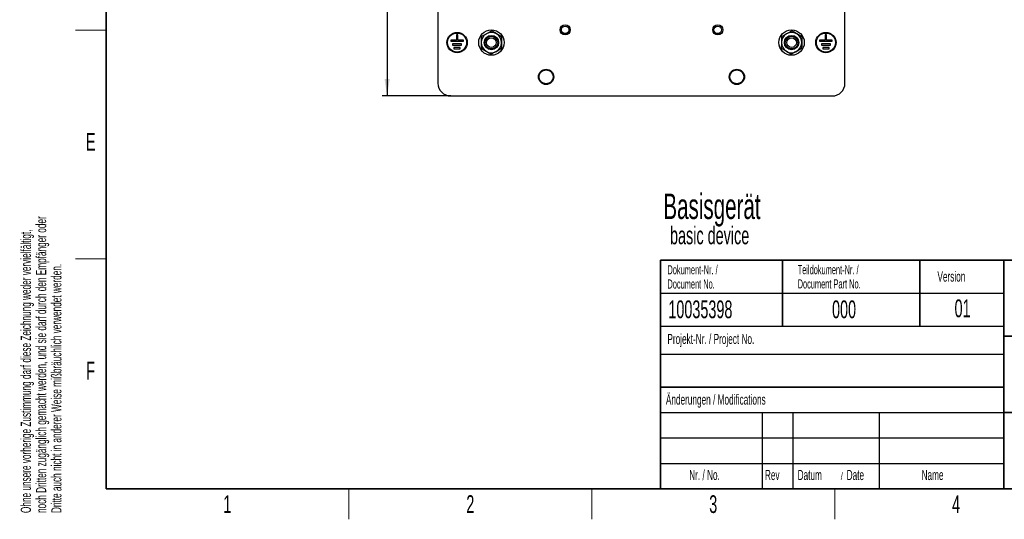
# Model space of a CAD drawing. Header units: millimetres. Extents: x 5 to 418, y 2 to 292.
# Tile 1 of 36: x 9 to 203, y 6 to 104. Entities that reach past the tile are written whole.
import ezdxf

# ---------------------------------------------------------------- set-up
doc = ezdxf.new("R2010")
doc.units = ezdxf.units.MM
doc.layers.add('SLD-0', color=7, linetype='Continuous')
doc.styles.add('SLDTEXTSTYLE0', font='TXT', dxfattribs={"width": 0.605})
doc.dimstyles.new('SLDDIMSTYLE0', dxfattribs={"dimtxt": 3.5, "dimasz": 3.302, "dimexe": 0, "dimexo": 0.0625, "dimgap": 0.875, "dimtad": 1, "dimlfac": 2, "dimrnd": 1e-09, "dimzin": 12, "dimdsep": 46, "dimtxsty": 'SLDTEXTSTYLE0', "dimsah": 1, "dimcen": 0.09, "dimadec": 0, "dimazin": 3, "dimtfac": 1, "dimtofl": 0, "dimtmove": 0, "dimatfit": 3, "dimfxl": 1, "dimfrac": 2, "dimtolj": 1, "dimtzin": 12, "dimarcsym": 0})

# ---------------------------------------------------------------- blocks, each defined once
blk = doc.blocks.new('SW_NOTE_0')
at = {"layer": 'SLD-0', "color": 0, "attachment_point": 1, "style": 'SLDTEXTSTYLE0'}
for s, insert, char_height in [('Basisgerät', (0, 6.45), 5), ('basic device', (1.31, -0.02), 3.5)]:
    blk.add_mtext(s, dxfattribs=dict(at, insert=insert, char_height=char_height))
blk = doc.blocks.new('SW_NOTE_0_2')
at = {"layer": 'SLD-0', "color": 0, "char_height": 2, "attachment_point": 1, "rotation": 90, "style": 'SLDTEXTSTYLE0'}
for s, insert in [('noch Dritten zugänglich gemacht werden, und sie darf durch den Empfänger oder', (0.42, 0)), ('Ohne unsere vorherige Zustimmung darf diese Zeichnung weder vervielfältigt,', (-2.58, 0)), ('Dritte auch nicht in anderer Weise mißbräuchlich verwendet werden.', (3.42, 0))]:
    blk.add_mtext(s, dxfattribs=dict(at, insert=insert))
blk = doc.blocks.new('SW_NOTE_0_3')
at = {"layer": 'SLD-0', "color": 0, "attachment_point": 1, "style": 'SLDTEXTSTYLE0'}
for s, insert, char_height in [('Datum', (0, 2.58), 2), ('/', (8.48, 2.08), 1.5), ('Date', (9.64, 2.58), 2)]:
    blk.add_mtext(s, dxfattribs=dict(at, insert=insert, char_height=char_height))
blk = doc.blocks.new('SW_NOTE_0_5')
at = {"layer": 'SLD-0', "color": 0, "char_height": 1.8, "attachment_point": 1, "style": 'SLDTEXTSTYLE0'}
for s, insert in [('Teildokument-Nr. /', (0, 2.32)), ('Document Part No.', (0, -0.48))]:
    blk.add_mtext(s, dxfattribs=dict(at, insert=insert))
blk = doc.blocks.new('SW_NOTE_0_6')
at = {"layer": 'SLD-0', "color": 0, "char_height": 1.8, "attachment_point": 1, "style": 'SLDTEXTSTYLE0'}
for s, insert in [('Dokument-Nr. /', (0, 2.32)), ('Document No.', (0, -0.48))]:
    blk.add_mtext(s, dxfattribs=dict(at, insert=insert))
blk = doc.blocks.new('_D_1')
at = {"layer": 'SLD-0'}
for p, q in [((93.75, 249.28), (80.25, 249.28)), ((81.25, 249.28), (81.25, 89.28)), ((93.75, 89.28), (80.25, 89.28))]:
    blk.add_line(p, q, dxfattribs=at)
for points in [[(81.25, 249.28), (80.74, 245.98), (81.76, 245.98)], [(81.25, 89.28), (81.76, 92.58), (80.74, 92.58)]]:
    blk.add_solid(points, dxfattribs=at)
at = {"layer": 'SLD-0', "insert": (76.74, 165.27), "char_height": 3.5, "attachment_point": 1, "rotation": 90, "style": 'SLDTEXTSTYLE0'}
blk.add_mtext('320', dxfattribs=at)

msp = doc.modelspace()

# ---------------------------------------------------------------- linework, layer by layer
at = {"color": 7, "linetype": 'Continuous', "lineweight": 25}
for p, q in [((91.2511, 246.7805), (91.2511, 91.7805)), ((171.2511, 91.7805), (171.2511, 246.7805)), ((94.8761, 101.2805), (94.8761, 100.2805)), ((95.1261, 101.2805), (94.8761, 101.2805)), ((95.1261, 100.2805), (95.1261, 101.2805)), ((99.7674, 100.9629), (100.7753, 101.5263)), ((103.767, 100.9073), (102.7751, 101.4985)), ((158.7674, 100.9629), (159.7753, 101.5263)), ((162.767, 100.9073), (161.7751, 101.4985)), ((167.6261, 101.2805), (167.3761, 101.2805)), ((167.3761, 101.2805), (167.3761, 100.2805)), ((167.6261, 100.2805), (167.6261, 101.2805)), ((94.8761, 100.2805), (93.7511, 100.2805)), ((93.7511, 100.2805), (93.7511, 100.0305)), ((93.7511, 100.0305), (96.2511, 100.0305)), ((95.8761, 99.5305), (94.1261, 99.5305)), ((94.1261, 99.5305), (94.1261, 99.2805)), ((94.1261, 99.2805), (95.8761, 99.2805)), ((95.6261, 98.7805), (94.3761, 98.7805)), ((94.3761, 98.7805), (94.3761, 98.5305)), ((96.2511, 100.2805), (95.1261, 100.2805)), ((95.6261, 98.5305), (95.6261, 98.7805)), ((95.8761, 99.2805), (95.8761, 99.5305)), ((96.2511, 100.0305), (96.2511, 100.2805)), ((167.3761, 100.2805), (166.2511, 100.2805)), ((166.2511, 100.2805), (166.2511, 100.0305)), ((166.2511, 100.0305), (168.7511, 100.0305)), ((168.3761, 99.5305), (166.6261, 99.5305)), ((166.6261, 99.5305), (166.6261, 99.2805)), ((166.6261, 99.2805), (168.3761, 99.2805)), ((168.1261, 98.7805), (166.8761, 98.7805)), ((166.8761, 98.7805), (166.8761, 98.5305)), ((168.7511, 100.2805), (167.6261, 100.2805)), ((168.1261, 98.5305), (168.1261, 98.7805)), ((168.3761, 99.2805), (168.3761, 99.5305)), ((168.7511, 100.0305), (168.7511, 100.2805)), ((94.3761, 98.5305), (95.6261, 98.5305)), ((99.7353, 98.6537), (100.7272, 98.0625)), ((103.7349, 98.5981), (102.727, 98.0347)), ((158.7353, 98.6537), (159.7272, 98.0625)), ((162.7349, 98.5981), (161.727, 98.0347)), ((166.8761, 98.5305), (168.1261, 98.5305)), ((93.7511, 89.2805), (168.7511, 89.2805))]:
    msp.add_line(p, q, dxfattribs=at)
for centre, radius in [((116.2511, 102.2805), 1), ((116.2511, 102.2805), 0.75), ((146.2511, 102.2805), 1), ((146.2511, 102.2805), 0.75), ((95.0011, 99.7805), 2), ((95.0011, 99.7805), 1.875), ((101.7511, 99.7805), 2.5), ((101.7511, 99.7805), 1.4085), ((101.7511, 99.7805), 1.25), ((101.7511, 99.7805), 0.95), ((160.7511, 99.7805), 2.5), ((160.7511, 99.7805), 1.4085), ((160.7511, 99.7805), 1.25), ((160.7511, 99.7805), 0.95), ((167.5011, 99.7805), 2), ((167.5011, 99.7805), 1.875), ((112.5011, 93.0305), 1.5), ((112.5011, 93.0305), 1.375), ((150.0011, 93.0305), 1.5), ((150.0011, 93.0305), 1.375)]:
    msp.add_circle(centre, radius, dxfattribs=at)
for centre, radius, start, end in [((101.7511, 99.7805), 2, 119.203737, 179.203737), ((101.7511, 99.7805), 2, 59.203737, 119.203737), ((101.7511, 99.7805), 2, 359.203737, 59.203737), ((160.7511, 99.7805), 2, 119.203737, 179.203737), ((160.7511, 99.7805), 2, 59.203737, 119.203737), ((160.7511, 99.7805), 2, 359.203737, 59.203737), ((101.7511, 99.7805), 2, 179.203737, 239.203737), ((101.7511, 99.7805), 2, 299.203737, 359.203737), ((160.7511, 99.7805), 2, 179.203737, 239.203737), ((160.7511, 99.7805), 2, 299.203737, 359.203737), ((101.7511, 99.7805), 2, 239.203737, 299.203737), ((160.7511, 99.7805), 2, 239.203737, 299.203737), ((93.7511, 91.7805), 2.5, 180, 270), ((168.7511, 91.7805), 2.5, 270, 0)]:
    msp.add_arc(centre, radius, start, end, dxfattribs=at)
for points, knots in [([(99.7674, 100.9629), (99.7662, 100.8775), (99.761, 100.5014), (99.7555, 100.1105), (99.7513, 99.8083)], [0, 0, 0, 0, 0.22690251, 1, 1, 1, 1]), ([(100.7753, 101.5263), (100.7992, 101.5396), (101.1396, 101.7299), (101.4731, 101.9163), (101.7832, 102.0897)], [0, 0, 0, 0, 0.07018493, 1, 1, 1, 1]), ([(102.7751, 101.4985), (102.7516, 101.5125), (102.4167, 101.7121), (102.0884, 101.9078), (101.7832, 102.0897)], [0, 0, 0, 0, 0.07018522, 1, 1, 1, 1]), ([(103.767, 100.9073), (103.7658, 100.8219), (103.7606, 100.4459), (103.7552, 100.0549), (103.751, 99.7527)], [0, 0, 0, 0, 0.22690232, 1, 1, 1, 1]), ([(158.7674, 100.9629), (158.7662, 100.8775), (158.761, 100.5014), (158.7555, 100.1105), (158.7513, 99.8083)], [0, 0, 0, 0, 0.22690251, 1, 1, 1, 1]), ([(159.7753, 101.5263), (159.7992, 101.5396), (160.1396, 101.7299), (160.4731, 101.9163), (160.7832, 102.0897)], [0, 0, 0, 0, 0.07018622, 1, 1, 1, 1]), ([(161.7751, 101.4985), (161.7516, 101.5125), (161.4167, 101.7121), (161.0884, 101.9078), (160.7832, 102.0897)], [0, 0, 0, 0, 0.07018522, 1, 1, 1, 1]), ([(162.767, 100.9073), (162.7658, 100.8219), (162.7606, 100.4459), (162.7552, 100.0549), (162.751, 99.7527)], [0, 0, 0, 0, 0.22690231, 1, 1, 1, 1]), ([(99.7513, 99.8083), (99.75, 99.7128), (99.7446, 99.3221), (99.7393, 98.9414), (99.7353, 98.6537)], [0, 0, 0, 0, 0.24436581, 1, 1, 1, 1]), ([(103.751, 99.7527), (103.7496, 99.6572), (103.7442, 99.2665), (103.7389, 98.8858), (103.7349, 98.5981)], [0, 0, 0, 0, 0.24436586, 1, 1, 1, 1]), ([(158.7513, 99.8083), (158.75, 99.7128), (158.7446, 99.3221), (158.7393, 98.9414), (158.7353, 98.6537)], [0, 0, 0, 0, 0.24436584, 1, 1, 1, 1]), ([(162.751, 99.7527), (162.7496, 99.6572), (162.7442, 99.2665), (162.7389, 98.8858), (162.7349, 98.5981)], [0, 0, 0, 0, 0.24436583, 1, 1, 1, 1]), ([(100.7272, 98.0625), (100.7507, 98.0485), (101.0856, 97.8488), (101.4139, 97.6532), (101.7191, 97.4713)], [0, 0, 0, 0, 0.07018522, 1, 1, 1, 1]), ([(102.727, 98.0347), (102.7031, 98.0213), (102.3627, 97.8311), (102.0292, 97.6447), (101.7191, 97.4713)], [0, 0, 0, 0, 0.07018627, 1, 1, 1, 1]), ([(159.7272, 98.0625), (159.7507, 98.0485), (160.0856, 97.8488), (160.4139, 97.6532), (160.7191, 97.4713)], [0, 0, 0, 0, 0.07018522, 1, 1, 1, 1]), ([(161.727, 98.0347), (161.7031, 98.0213), (161.3627, 97.8311), (161.0292, 97.6447), (160.7191, 97.4713)], [0, 0, 0, 0, 0.07018498, 1, 1, 1, 1])]:
    msp.add_open_spline(points, degree=3, knots=knots, dxfattribs=at)
at = {"layer": 'SLD-0', "lineweight": 35}
for p, q in [((26, 282.5), (26, 12)), ((135, 57), (408, 57)), ((135, 57), (135, 12)), ((159, 57), (159, 44)), ((186, 57), (186, 44)), ((202.5, 57), (202.5, 12)), ((202.5, 42), (259, 42)), ((135, 32), (202.5, 32)), ((202.5, 27), (259, 27)), ((26, 12), (408, 12)), ((135, 12), (408, 12))]:
    msp.add_line(p, q, dxfattribs=at)
at = {"layer": 'SLD-0', "lineweight": 18}
for p, q in [((20, 102.25), (26, 102.25)), ((20, 57.25), (26, 57.25)), ((73.75, 6), (73.75, 12)), ((121.5, 6), (121.5, 12)), ((169.25, 6), (169.25, 12))]:
    msp.add_line(p, q, dxfattribs=at)
at = {"layer": 'SLD-0'}
for p, q in [((135, 50.5), (202.5, 50.5)), ((135, 38.5), (202.5, 38.5)), ((135, 27), (202.5, 27)), ((155, 27), (155, 12)), ((161, 27), (161, 12)), ((178, 27), (178, 12)), ((135, 22), (202.5, 22)), ((135, 17), (202.5, 17))]:
    msp.add_line(p, q, dxfattribs=at)
at = {"layer": 'SLD-0', "lineweight": 25}
msp.add_line((135, 44), (202.5, 44), dxfattribs=at)

# ---------------------------------------------------------------- block references
at = {"layer": 'SLD-0'}
for name, p in [('SW_NOTE_0_2', (11.808, 7.2381)), ('SW_NOTE_0', (135.5498, 63.6225)), ('SW_NOTE_0_6', (136.354, 53.6688)), ('SW_NOTE_0_5', (161.9554, 53.687)), ('SW_NOTE_0_3', (161.9462, 13.1463))]:
    msp.add_blockref(name, p, dxfattribs=at)

# ---------------------------------------------------------------- texts
at = {"layer": 'SLD-0', "style": 'SLDTEXTSTYLE0'}
for s, insert, char_height, attachment_point in [('E', (22.9816, 82.0011), 3.5, 2), ('Version', (189.4285, 54.7601), 2, 1), ('10035398', (136.5297, 49.0581), 3.5, 1), ('000', (168.711, 49.0581), 3.5, 1), ('01', (194.3683, 49.2527), 3.5, 2), ('Projekt-Nr. / Project No.', (136.3454, 42.4834), 2, 1), ('F', (22.9536, 37.0011), 3.5, 2), ('Änderungen / Modifications', (136.0531, 30.5619), 2, 1), ('Nr. / No.', (140.6365, 15.7244), 2, 1), ('Rev', (155.5183, 15.7244), 2, 1), ('Name', (186.3108, 15.729), 2, 1), ('1', (49.8527, 10.743), 3.5, 2), ('2', (97.6027, 10.743), 3.5, 2), ('3', (145.3527, 10.743), 3.5, 2), ('4', (193.1027, 10.743), 3.5, 2)]:
    msp.add_mtext(s, dxfattribs=dict(at, insert=insert, char_height=char_height, attachment_point=attachment_point))

# ---------------------------------------------------------------- dimensions: what is measured, and where the dimension line sits
at = {"layer": 'SLD-0'}
dim = msp.add_linear_dim(base=(81.2511, 89.2805), p1=(93.7511, 249.2805), p2=(93.7511, 89.2805), angle=90, dimstyle='SLDDIMSTYLE0', dxfattribs=at)
dim.commit()
dim.dimension.update_dxf_attribs({"geometry": '_D_1', "text_midpoint": (81.2511, 169.2805), "dimtype": 160})

doc.saveas('drawing.dxf')
